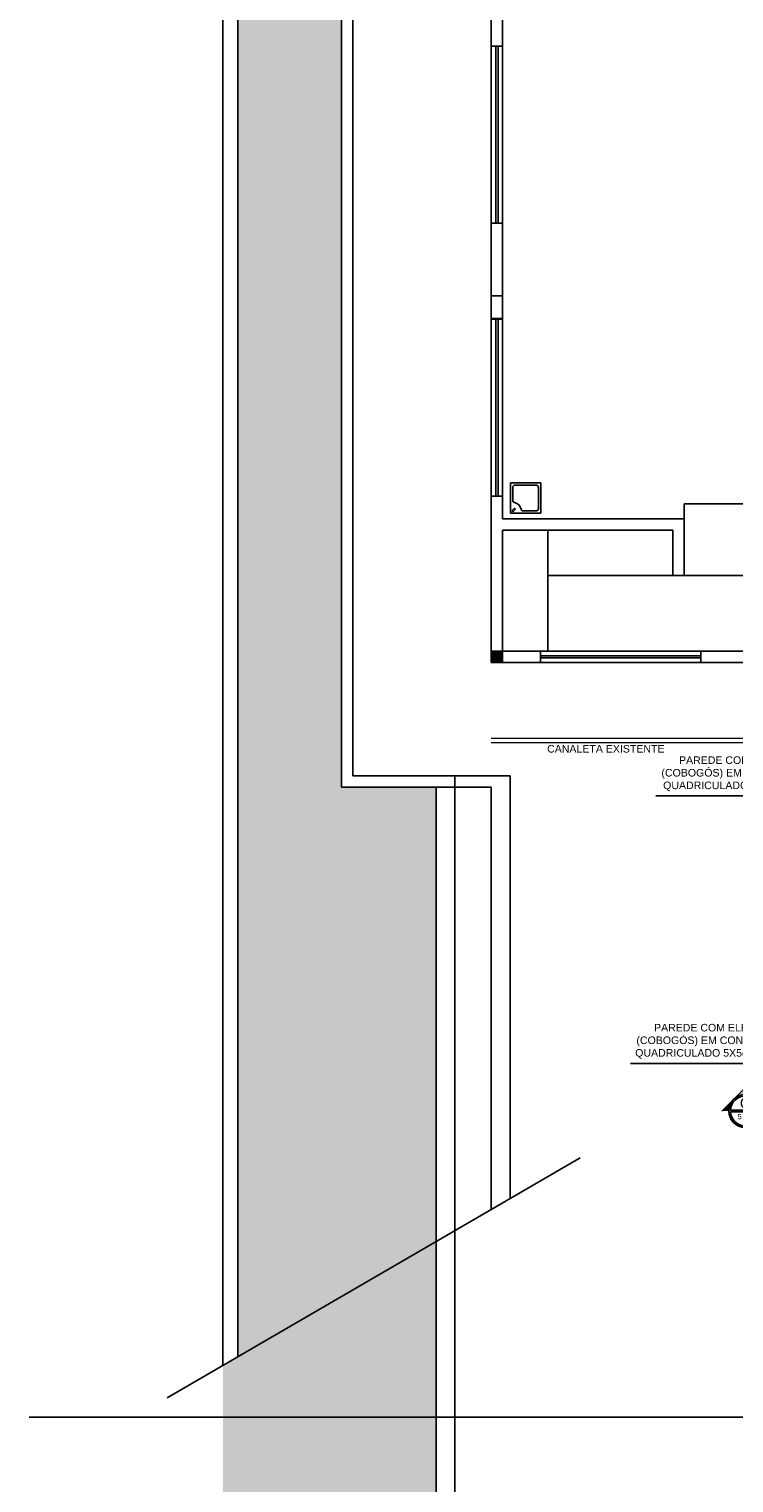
# Model space of a CAD drawing. Header units: metres. Extents: x -44 to 208, y -13 to 238.
# Tile 78 of 154: x -44 to -35, y 200 to 219. Entities that reach past the tile are written whole.
import ezdxf
from ezdxf.enums import TextEntityAlignment as Align

# ---------------------------------------------------------------- set-up
doc = ezdxf.new("R2010")
doc.units = ezdxf.units.M
doc.header["$MEASUREMENT"] = 0
for name, color, linetype in [('CTA-GER', 35, 'Continuous'), ('HTC-EST', 253, 'Continuous'), ('SMB-GER', 9, 'Continuous'), ('TXT-ESP', 40, 'Continuous'), ('VIS-V04', 30, 'Continuous')]:
    doc.layers.add(name, color=color, linetype=linetype)
doc.layers.add('V_FLUX_Acessório', color=250, linetype='Continuous', lineweight=0)
doc.styles.add('ARIAL', font='arial.ttf')
doc.styles.add('Griffe', font='arial.ttf')
doc.styles.add('Texto Cota', font='arial.ttf')
doc.dimstyles.new('ARQ-1-50', dxfattribs={"dimscale": 0, "dimtxt": 0.1, "dimasz": 0.07, "dimexe": 0.075, "dimexo": 0.1, "dimgap": 0.035, "dimtad": 1, "dimdec": 0, "dimlfac": 100, "dimzin": 1, "dimdsep": 46, "dimtxsty": 'Texto Cota', "dimblk": 'DOT', "dimcen": 0.1, "dimclrd": 256, "dimclre": 256, "dimclrt": 15, "dimaunit": 1, "dimadec": 0, "dimazin": 0, "dimtfac": 1.8, "dimtdec": 0, "dimtix": 1, "dimtmove": 2, "dimatfit": 1, "dimldrblk": 'DOT', "dimfxl": 1, "dimtolj": 1, "dimtzin": 4, "dimlwd": -1, "dimarcsym": 0})

# ---------------------------------------------------------------- blocks, each defined once
blk = doc.blocks.new('ENTORNO')
at = {"layer": 'HTC-EST'}
blk.add_hatch(color=256, dxfattribs=at).paths.add_polyline_path([(93.509, -23.259), (93.359, -23.259), (93.359, -23.409), (93.509, -23.409)])
for p, q in [((90.009, -32.586), (90.009, 3.927)), ((89.809, -32.702), (89.809, 3.781)), ((91.528, -24.909), (91.528, 2.641)), ((91.378, -25.059), (91.378, 2.491)), ((93.359, -15.259), (93.359, -12.499)), ((93.509, -15.259), (93.509, -12.499)), ((93.359, -15.259), (93.359, -17.599)), ((93.359, -15.259), (93.509, -15.259)), ((93.419, -15.259), (93.419, -17.599)), ((93.449, -15.259), (93.449, -17.599)), ((93.509, -15.259), (93.509, -17.599)), ((93.359, -18.869), (93.359, -17.599)), ((93.359, -17.599), (93.509, -17.599)), ((93.509, -18.869), (93.509, -17.599)), ((93.359, -18.559), (93.509, -18.559)), ((93.359, -18.859), (93.509, -18.859)), ((93.359, -18.869), (93.359, -21.209)), ((93.359, -18.869), (93.509, -18.869)), ((93.419, -18.869), (93.419, -21.209)), ((93.449, -18.869), (93.449, -21.209)), ((93.509, -18.869), (93.509, -21.209)), ((93.613, -21.034), (94.013, -21.034)), ((93.613, -21.034), (93.613, -21.434)), ((93.643, -21.094), (93.643, -21.265)), ((93.673, -21.064), (93.953, -21.064)), ((93.983, -21.094), (93.983, -21.374)), ((94.013, -21.034), (94.013, -21.434)), ((93.359, -23.409), (93.359, -21.209)), ((93.359, -21.209), (93.509, -21.209)), ((93.509, -21.509), (93.509, -21.209)), ((95.909, -21.309), (99.459, -21.309)), ((95.909, -21.509), (95.909, -21.309)), ((93.509, -21.509), (95.909, -21.509)), ((93.613, -21.434), (94.013, -21.434)), ((93.63, -21.403), (93.665, -21.367)), ((93.63, -21.403), (93.644, -21.417)), ((93.644, -21.417), (93.679, -21.381)), ((93.665, -21.367), (93.679, -21.381)), ((93.782, -21.404), (93.953, -21.404)), ((95.909, -22.259), (95.909, -21.509)), ((93.509, -23.409), (93.509, -21.659)), ((93.509, -21.659), (95.759, -21.659)), ((94.109, -23.259), (94.109, -21.659)), ((95.759, -22.259), (95.759, -21.659)), ((94.109, -22.259), (99.459, -22.259)), ((95.759, -22.259), (95.909, -22.259)), ((93.359, -23.259), (94.009, -23.259)), ((93.359, -23.409), (94.009, -23.409)), ((94.009, -23.409), (94.009, -23.259)), ((94.009, -23.259), (96.129, -23.259)), ((94.009, -23.319), (96.129, -23.319)), ((94.009, -23.349), (96.129, -23.349)), ((94.009, -23.409), (96.129, -23.409)), ((96.129, -23.409), (96.129, -23.259)), ((96.129, -23.259), (97.479, -23.259)), ((96.129, -23.409), (97.479, -23.409)), ((91.528, -24.909), (93.609, -24.909)), ((93.609, -24.909), (93.609, -30.495)), ((91.378, -25.059), (93.359, -25.059)), ((93.359, -25.059), (93.359, -30.64)), ((89.072, -33.13), (94.536, -29.957))]:
    blk.add_line(p, q, dxfattribs=at)
for centre, radius, start, end in [((93.673, -21.094), 0.03, 90, 180), ((93.953, -21.094), 0.03, 0, 90), ((93.673, -21.265), 0.03, 180, 257.8127), ((93.643, -21.404), 0.112, 12.1873, 77.8127), ((93.782, -21.374), 0.03, 192.1873, 270), ((93.953, -21.374), 0.03, 270, 0)]:
    blk.add_arc(centre, radius, start, end, dxfattribs=at)
blk = doc.blocks.new('_DOT')
at = {"color": 0, "linetype": 'ByBlock'}
blk.add_line((-0.5, 0), (-1, 0), dxfattribs=at)
at = {"color": 0, "linetype": 'ByBlock', "const_width": 0.5}
blk.add_lwpolyline([(-0.25, 0, 1), (0.25, 0, 1)], format="xyb", close=True, dxfattribs=at)
blk = doc.blocks.new('Corte dir-cima')
h = blk.add_hatch(color=256)
h.dxf.hatch_style = 1
h.paths.add_polyline_path([(8.189, 0.439), (7.75, 0.879), (7.311, 0.439, -0.414214)])
h = blk.add_hatch(color=256)
h.dxf.hatch_style = 1
h.paths.add_polyline_path([(7.311, 0.439, 0.198912), (7.129, 0), (6.871, 0)])
h = blk.add_hatch(color=256)
h.dxf.hatch_style = 1
h.paths.add_polyline_path([(8.189, 0.439), (8.629, 0), (8.371, 0, 0.198912)])
for p, q in [((6.871, 0), (7.75, 0.879)), ((8.629, 0), (7.75, 0.879)), ((7.192, 0.031), (8.308, 0.031)), ((7.129, -0.031), (7.129, -0.031)), ((7.192, -0.031), (7.719, -0.031)), ((7.719, -0.559), (7.719, -0.031)), ((7.781, -0.031), (8.308, -0.031)), ((7.781, -0.559), (7.781, -0.031))]:
    blk.add_line(p, q)
at = {"const_width": 0.05}
for points in [[(-6.871, 0), (-1, 0)], [(-0.5, 0), (0.5, 0)], [(1, 0), (6.871, 0)]]:
    blk.add_lwpolyline(points, dxfattribs=at)
blk.add_circle((7.75, 0), 0.621)
for start, end in [(3.1847, 176.8153), (183.1847, 266.8153), (273.1847, 356.8153)]:
    blk.add_arc((7.75, 0), 0.559, start, end)
at = {"style": 'Griffe'}
for tag, height, p in [('A', 0.4, (7.75, 0.295)), ('B', 0.2, (7.537, -0.213)), ('C', 0.2, (7.963, -0.213))]:
    blk.add_attdef(tag, text='', height=height, dxfattribs=at).set_placement(p, align=Align.MIDDLE_CENTER)

msp = doc.modelspace()

# ---------------------------------------------------------------- hatches: boundary and pattern name
at = {"layer": 'HTC-EST', "true_color": 0x1b6b00}
h = msp.add_hatch(dxfattribs=at)
h.set_pattern_fill('AR-SAND', color=86, scale=0.1)
h.set_pattern_definition([(37.5, (-55.50201, 1.10952), (-0.00629934, 0.19268238), [0, -0.152, 0, -0.17, 0, -0.1625]), (7.5, (-55.502, 1.10952), (0.17697767, 0.2822146), [0, -0.082, 0, -0.137, 0, -0.0525]), (327.5, (-55.62501, 1.10952), (0.31141419, 0.0005659), [0, -0.05, 0, -0.18, 0, -0.235]), (317.5, (-55.625, 1.10952), (0.30061266, 0.08776756), [0, -0.025, 0, -0.118, 0, -0.135])])
h.paths.add_polyline_path([(-40.081, 236.264), (-41.45, 236.264), (-41.45, 201.187), (-38.83, 202.709), (-38.83, 208.714), (-40.081, 208.714)])
h = msp.add_hatch(dxfattribs=at)
h.set_pattern_fill('AR-SAND', color=86, scale=0.1)
h.set_pattern_definition([(37.5, (0, 0), (-0.00629934, 0.19268238), [0, -0.152, 0, -0.17, 0, -0.1625]), (7.5, (0, 0), (0.17697767, 0.2822146), [0, -0.082, 0, -0.137, 0, -0.0525]), (327.5, (-0.123, 0), (0.31141419, 0.0005659), [0, -0.05, 0, -0.18, 0, -0.235]), (317.5, (-0.123, 0), (0.30061266, 0.08776756), [0, -0.025, 0, -0.118, 0, -0.135])])
h.paths.add_polyline_path([(-13.872, 198.111), (-38.83, 198.111), (-38.83, 202.709), (-41.65, 201.071), (-41.65, 191.721), (-13.872, 191.721)])

# ---------------------------------------------------------------- linework, layer by layer
at = {"layer": 'HTC-EST'}
for p, q in [((-38.58, 208.864), (-38.58, 198.271)), ((-38.83, 208.714), (-38.83, 198.111))]:
    msp.add_line(p, q, dxfattribs=at)
at = {"layer": 'V_FLUX_Acessório', "color": 8}
for p, q in [((-38.1, 209.364), (-31.9, 209.364)), ((-38.102, 209.308), (-31.9, 209.308))]:
    msp.add_line(p, q, dxfattribs=at)
at = {"layer": 'VIS-V04'}
msp.add_line((-44.213, 200.387), (-20.525, 200.387), dxfattribs=at)

# ---------------------------------------------------------------- block references
msp.add_blockref('ENTORNO', (-131.459, 233.773))
at = {"layer": 'SMB-GER'}
ref = msp.add_blockref('Corte dir-cima', (-32.029, 204.434), dxfattribs=dict(at, xscale=-0.35, yscale=0.35, zscale=0.35))
ref.add_attrib('A', 'C', dxfattribs={"layer": '0', "height": 0.14, "rotation": 180, "style": 'Griffe', "text_generation_flag": 6}).set_placement((-34.741, 204.538), align=Align.MIDDLE_CENTER)
ref.add_attrib('B', '3', dxfattribs={"layer": '0', "height": 0.07, "rotation": 180, "style": 'Griffe', "text_generation_flag": 6}).set_placement((-34.666, 204.36), align=Align.MIDDLE_CENTER)
ref.add_attrib('C', '5', dxfattribs={"layer": '0', "height": 0.07, "rotation": 180, "style": 'Griffe', "text_generation_flag": 6}).set_placement((-34.816, 204.36), align=Align.MIDDLE_CENTER)

# ---------------------------------------------------------------- texts
at = {"layer": 'TXT-ESP', "char_height": 0.1, "width": 2.97486, "style": 'ARIAL'}
for s, insert, attachment_point in [('CANALETA EXISTENTE', (-37.361, 209.273), 1), ('PAREDE COM ELEMENTO VAZADO (COBOGÓS) EM CONCRETO NATURAL QUADRICULADO 5X5cm D:1,20X2,40M.', (-33.257, 209.123), 3), ('PAREDE COM ELEMENTO VAZADO (COBOGÓS) EM CONCRETO NATURAL QUADRICULADO 5X5cm D: 1,50X2,40M.', (-33.588, 205.586), 3)]:
    msp.add_mtext(s, dxfattribs=dict(at, insert=insert, attachment_point=attachment_point))

# ---------------------------------------------------------------- leaders
at = {"layer": 'CTA-GER'}
for points in [[(-31.855, 209.317), (-33.137, 208.6), (-35.925, 208.6)], [(-31.855, 205.716), (-33.469, 205.063), (-36.257, 205.063)]]:
    msp.add_leader(points, dimstyle='ARQ-1-50', override={"dimscale": 1}, dxfattribs=at)

doc.saveas('drawing.dxf')
